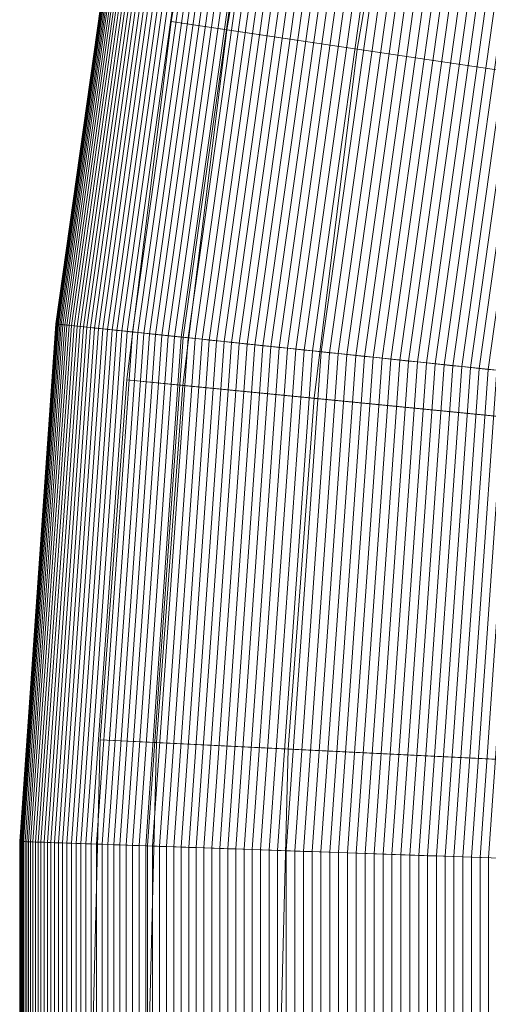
# Model space of a CAD drawing. Header units: centimetres. Extents: x -21.9 to 23.1, y -23 to 22.
# Tile 40 of 192: x -21.9 to -20.5, y -0.2 to 2.8. Entities that reach past the tile are written whole.
import ezdxf

# ---------------------------------------------------------------- set-up
doc = ezdxf.new("R2010")
doc.units = ezdxf.units.CM
doc.header["$LTSCALE"] = 2.54
doc.layers.add('Lucido design-1', color=7, linetype='Continuous')

# ---------------------------------------------------------------- blocks, each defined once
blk = doc.blocks.new('Gruppo-2-1')
at = {"color": 5, "linetype": 'Continuous', "lineweight": 9}
for points in [[(-20.2153, 6.9317, -949.2271), (-20.5558, 5.9023, -949.2271), (-8.955, 2.3832, -949.2271), (-8.8014, 2.8477, -949.2271)], [(-8.9278, 2.5802, -949.2271), (-9.1202, 1.9092, -949.2271), (-20.8637, 4.8372, -949.2271), (-20.4384, 6.3202, -949.2271)], [(-20.5558, 5.9023, -949.2271), (-20.8451, 4.8574, -949.2271), (-9.0855, 1.9118, -949.2271), (-8.955, 2.3832, -949.2271)], [(-20.8451, 4.8574, -949.2271), (-21.0822, 3.7994, -949.2271), (-9.1925, 1.4344, -949.2271), (-9.0855, 1.9118, -949.2271)], [(-9.1202, 1.9092, -949.2271), (-9.2653, 1.2265, -949.2271), (-21.1844, 3.3281, -949.2271), (-20.8637, 4.8372, -949.2271)], [(-9.0855, 1.9118, -1010.9271), (-9.1925, 1.4344, -1010.9271), (-20.6911, 3.7216, -1010.9271), (-20.4582, 4.7605, -1010.9271)], [(-20.6911, 3.7216, -1010.1271), (-20.8729, 2.6726, -1010.1271), (-21.4355, 2.7561, -1010.1271), (-21.2489, 3.8326, -1010.1271)], [(-21.2489, 3.8326, -950.1271), (-21.4355, 2.7561, -950.1271), (-21.2674, 2.7312, -950.1271), (-21.0822, 3.7994, -950.1271)], [(-21.2489, 3.8326, -1010.1271), (-21.4355, 2.7561, -1010.1271), (-21.4355, 2.7561, -950.1271), (-21.2489, 3.8326, -950.1271)], [(-21.0822, 3.7994, -949.2271), (-21.2674, 2.7312, -949.2271), (-9.276, 0.9524, -949.2271), (-9.1925, 1.4344, -949.2271)], [(-21.0822, 3.7994, -950.1271), (-21.2674, 2.7312, -950.1271), (-21.2674, 2.7312, -949.2271), (-21.0822, 3.7994, -949.2271)], [(-20.6911, 3.7216, -1010.9271), (-20.8729, 2.6726, -1010.9271), (-20.8729, 2.6726, -1010.1271), (-20.6911, 3.7216, -1010.1271)], [(-9.1925, 1.4344, -1010.9271), (-9.276, 0.9524, -1010.9271), (-20.8729, 2.6726, -1010.9271), (-20.6911, 3.7216, -1010.9271)], [(-21.5656, 3.3953, -924.0271), (-21.784, 1.8408, -924.0271), (-21.7837, 1.8408, -924.0001), (-21.5652, 3.3953, -924.0001)], [(-21.5656, 3.3953, -949.7271), (-21.784, 1.8408, -949.7271), (-21.784, 1.8408, -924.0271), (-21.5656, 3.3953, -924.0271)], [(-21.1844, 3.3281, -949.7271), (-21.3991, 1.8004, -949.7271), (-21.784, 1.8408, -949.7271), (-21.5656, 3.3953, -949.7271)], [(-21.5652, 3.3953, -924.0001), (-21.7837, 1.8408, -924.0001), (-21.7827, 1.8407, -923.9731), (-21.5643, 3.3951, -923.9731)], [(-21.5643, 3.3951, -923.9731), (-21.7827, 1.8407, -923.9731), (-21.7811, 1.8405, -923.9462), (-21.5626, 3.3948, -923.9462)], [(-21.5626, 3.3948, -923.9462), (-21.7811, 1.8405, -923.9462), (-21.7788, 1.8403, -923.9193), (-21.5603, 3.3944, -923.9193)], [(-21.5603, 3.3944, -923.9193), (-21.7788, 1.8403, -923.9193), (-21.7758, 1.84, -923.8924), (-21.5574, 3.3939, -923.8924)], [(-21.5574, 3.3939, -923.8924), (-21.7758, 1.84, -923.8924), (-21.7722, 1.8396, -923.8657), (-21.5538, 3.3933, -923.8657)], [(-21.5538, 3.3933, -923.8657), (-21.7722, 1.8396, -923.8657), (-21.7679, 1.8392, -923.839), (-21.5496, 3.3925, -923.839)], [(-21.5496, 3.3925, -923.839), (-21.7679, 1.8392, -923.839), (-21.763, 1.8386, -923.8125), (-21.5448, 3.3917, -923.8125)], [(-21.5448, 3.3917, -923.8125), (-21.763, 1.8386, -923.8125), (-21.7575, 1.8381, -923.7861), (-21.5392, 3.3907, -923.7861)], [(-21.5392, 3.3907, -923.7861), (-21.7575, 1.8381, -923.7861), (-21.7513, 1.8374, -923.7598), (-21.5331, 3.3896, -923.7598)], [(-21.5331, 3.3896, -923.7598), (-21.7513, 1.8374, -923.7598), (-21.7444, 1.8367, -923.7337), (-21.5263, 3.3884, -923.7337)], [(-21.5263, 3.3884, -923.7337), (-21.7444, 1.8367, -923.7337), (-21.7369, 1.8359, -923.7078), (-21.5189, 3.3871, -923.7078)], [(-21.5189, 3.3871, -923.7078), (-21.7369, 1.8359, -923.7078), (-21.7288, 1.835, -923.6821), (-21.5109, 3.3857, -923.6821)], [(-21.5109, 3.3857, -923.6821), (-21.7288, 1.835, -923.6821), (-21.7201, 1.8341, -923.6565), (-21.5023, 3.3842, -923.6565)], [(-21.5023, 3.3842, -923.6565), (-21.7201, 1.8341, -923.6565), (-21.7107, 1.8331, -923.6312), (-21.493, 3.3826, -923.6312)], [(-21.493, 3.3826, -923.6312), (-21.7107, 1.8331, -923.6312), (-21.7008, 1.8321, -923.6062), (-21.4831, 3.3808, -923.6062)], [(-21.4831, 3.3808, -923.6062), (-21.7008, 1.8321, -923.6062), (-21.6902, 1.831, -923.5814), (-21.4726, 3.379, -923.5814)], [(-21.4726, 3.379, -923.5814), (-21.6902, 1.831, -923.5814), (-21.679, 1.8298, -923.5568), (-21.4616, 3.377, -923.5568)], [(-21.4616, 3.377, -923.5568), (-21.679, 1.8298, -923.5568), (-21.6672, 1.8286, -923.5326), (-21.4499, 3.375, -923.5326)], [(-21.4499, 3.375, -923.5326), (-21.6672, 1.8286, -923.5326), (-21.6549, 1.8273, -923.5086), (-21.4377, 3.3728, -923.5086)], [(-21.4377, 3.3728, -923.5086), (-21.6549, 1.8273, -923.5086), (-21.6419, 1.8259, -923.485), (-21.4249, 3.3705, -923.485)], [(-21.4249, 3.3705, -923.485), (-21.6419, 1.8259, -923.485), (-21.6284, 1.8245, -923.4616), (-21.4115, 3.3682, -923.4616)], [(-21.4115, 3.3682, -923.4616), (-21.6284, 1.8245, -923.4616), (-21.6143, 1.823, -923.4387), (-21.3975, 3.3657, -923.4387)], [(-21.3975, 3.3657, -923.4387), (-21.6143, 1.823, -923.4387), (-21.5997, 1.8215, -923.416), (-21.383, 3.3632, -923.416)], [(-21.383, 3.3632, -923.416), (-21.5997, 1.8215, -923.416), (-21.5845, 1.8199, -923.3938), (-21.368, 3.3605, -923.3938)], [(-21.368, 3.3605, -923.3938), (-21.5845, 1.8199, -923.3938), (-21.5688, 1.8182, -923.3719), (-21.3524, 3.3578, -923.3719)], [(-21.3524, 3.3578, -923.3719), (-21.5688, 1.8182, -923.3719), (-21.5525, 1.8165, -923.3504), (-21.3363, 3.3549, -923.3504)], [(-21.3363, 3.3549, -923.3504), (-21.5525, 1.8165, -923.3504), (-21.5358, 1.8148, -923.3293), (-21.3197, 3.352, -923.3293)], [(-21.3197, 3.352, -923.3293), (-21.5358, 1.8148, -923.3293), (-21.5185, 1.8129, -923.3087), (-21.3026, 3.349, -923.3087)], [(-21.3026, 3.349, -923.3087), (-21.5185, 1.8129, -923.3087), (-21.5007, 1.8111, -923.2885), (-21.285, 3.3459, -923.2885)], [(-21.285, 3.3459, -923.2885), (-21.5007, 1.8111, -923.2885), (-21.4824, 1.8091, -923.2687), (-21.2669, 3.3427, -923.2687)], [(-21.2669, 3.3427, -923.2687), (-21.4824, 1.8091, -923.2687), (-21.4637, 1.8072, -923.2494), (-21.2483, 3.3394, -923.2494)], [(-21.2483, 3.3394, -923.2494), (-21.4637, 1.8072, -923.2494), (-21.4445, 1.8052, -923.2305), (-21.2293, 3.3361, -923.2305)], [(-21.2293, 3.3361, -923.2305), (-21.4445, 1.8052, -923.2305), (-21.4248, 1.8031, -923.2122), (-21.2098, 3.3326, -923.2122)], [(-21.2098, 3.3326, -923.2122), (-21.4248, 1.8031, -923.2122), (-21.4047, 1.801, -923.1943), (-21.1899, 3.3291, -923.1943)], [(-21.1899, 3.3291, -923.1943), (-21.4047, 1.801, -923.1943), (-21.3841, 1.7988, -923.1769), (-21.1696, 3.3255, -923.1769)], [(-21.1844, 3.3281, -949.2271), (-21.3991, 1.8004, -949.2271), (-21.3991, 1.8004, -949.7271), (-21.1844, 3.3281, -949.7271)], [(-9.2653, 1.2265, -949.2271), (-9.3625, 0.5353, -949.2271), (-21.3991, 1.8004, -949.2271), (-21.1844, 3.3281, -949.2271)], [(-21.1696, 3.3255, -923.1769), (-21.3841, 1.7988, -923.1769), (-21.3632, 1.7966, -923.16), (-21.1488, 3.3219, -923.16)], [(-21.1488, 3.3219, -923.16), (-21.3632, 1.7966, -923.16), (-21.3418, 1.7944, -923.1437), (-21.1277, 3.3181, -923.1437)], [(-21.1277, 3.3181, -923.1437), (-21.3418, 1.7944, -923.1437), (-21.3201, 1.7921, -923.1279), (-21.1061, 3.3143, -923.1279)], [(-21.1061, 3.3143, -923.1279), (-21.3201, 1.7921, -923.1279), (-21.2979, 1.7898, -923.1126), (-21.0842, 3.3105, -923.1126)], [(-21.0842, 3.3105, -923.1126), (-21.2979, 1.7898, -923.1126), (-21.2754, 1.7874, -923.0979), (-21.0619, 3.3065, -923.0979)], [(-21.0619, 3.3065, -923.0979), (-21.2754, 1.7874, -923.0979), (-21.2526, 1.785, -923.0837), (-21.0393, 3.3026, -923.0837)], [(-21.0393, 3.3026, -923.0837), (-21.2526, 1.785, -923.0837), (-21.2294, 1.7825, -923.0701), (-21.0163, 3.2985, -923.0701)], [(-21.0163, 3.2985, -923.0701), (-21.2294, 1.7825, -923.0701), (-21.2059, 1.7801, -923.0571), (-20.993, 3.2944, -923.0571)], [(-20.993, 3.2944, -923.0571), (-21.2059, 1.7801, -923.0571), (-21.182, 1.7776, -923.0447), (-20.9694, 3.2902, -923.0447)], [(-20.9694, 3.2902, -923.0447), (-21.182, 1.7776, -923.0447), (-21.1579, 1.775, -923.0328), (-20.9455, 3.286, -923.0328)], [(-20.9455, 3.286, -923.0328), (-21.1579, 1.775, -923.0328), (-21.1335, 1.7725, -923.0216), (-20.9214, 3.2818, -923.0216)], [(-20.9214, 3.2818, -923.0216), (-21.1335, 1.7725, -923.0216), (-21.1088, 1.7699, -923.011), (-20.8969, 3.2775, -923.011)], [(-20.8969, 3.2775, -923.011), (-21.1088, 1.7699, -923.011), (-21.0839, 1.7673, -923.0009), (-20.8723, 3.2731, -923.0009)], [(-20.8723, 3.2731, -923.0009), (-21.0839, 1.7673, -923.0009), (-21.0587, 1.7646, -922.9915), (-20.8473, 3.2687, -922.9915)], [(-20.8473, 3.2687, -922.9915), (-21.0587, 1.7646, -922.9915), (-21.0334, 1.7619, -922.9828), (-20.8222, 3.2643, -922.9828)], [(-20.8222, 3.2643, -922.9828), (-21.0334, 1.7619, -922.9828), (-21.0078, 1.7593, -922.9746), (-20.7969, 3.2598, -922.9746)], [(-20.7969, 3.2598, -922.9746), (-21.0078, 1.7593, -922.9746), (-20.982, 1.7565, -922.9671), (-20.7713, 3.2553, -922.9671)], [(-20.7713, 3.2553, -922.9671), (-20.982, 1.7565, -922.9671), (-20.956, 1.7538, -922.9602), (-20.7456, 3.2508, -922.9602)], [(-20.7456, 3.2508, -922.9602), (-20.956, 1.7538, -922.9602), (-20.9299, 1.7511, -922.954), (-20.7198, 3.2462, -922.954)], [(-20.7198, 3.2462, -922.954), (-20.9299, 1.7511, -922.954), (-20.9036, 1.7483, -922.9484), (-20.6938, 3.2416, -922.9484)], [(-20.6938, 3.2416, -922.9484), (-20.9036, 1.7483, -922.9484), (-20.8772, 1.7455, -922.9434), (-20.6676, 3.237, -922.9434)], [(-20.6676, 3.237, -922.9434), (-20.8772, 1.7455, -922.9434), (-20.8507, 1.7428, -922.9392), (-20.6414, 3.2324, -922.9392)], [(-20.6414, 3.2324, -922.9392), (-20.8507, 1.7428, -922.9392), (-20.8241, 1.74, -922.9355), (-20.615, 3.2277, -922.9355)], [(-20.615, 3.2277, -922.9355), (-20.8241, 1.74, -922.9355), (-20.7975, 1.7372, -922.9325), (-20.5886, 3.2231, -922.9325)], [(-20.5886, 3.2231, -922.9325), (-20.7975, 1.7372, -922.9325), (-20.7707, 1.7343, -922.9302), (-20.5621, 3.2184, -922.9302)], [(-20.5621, 3.2184, -922.9302), (-20.7707, 1.7343, -922.9302), (-20.7439, 1.7315, -922.9286), (-20.5356, 3.2137, -922.9286)], [(-20.5356, 3.2137, -922.9286), (-20.7439, 1.7315, -922.9286), (-20.7171, 1.7287, -922.9276), (-20.509, 3.2091, -922.9276)], [(-20.509, 3.2091, -922.9276), (-20.7171, 1.7287, -922.9276), (-20.6903, 1.7259, -922.9271), (-20.4825, 3.2044, -922.9271)], [(-20.4825, 3.2044, -922.9271), (-20.6903, 1.7259, -922.9271), (-20.4825, 3.2044, -922.9271)], [(-20.4825, 3.2044, -922.9271), (-20.6903, 1.7259, -922.9271), (-20.6903, 1.7259, -922.9271)], [(-20.4825, 3.2044, -922.9271), (-20.6903, 1.7259, -922.9271), (-20.6634, 1.7231, -922.9276), (-20.4559, 3.1997, -922.9276)], [(-20.4559, 3.1997, -922.9276), (-20.6634, 1.7231, -922.9276), (-20.6366, 1.7202, -922.9286), (-20.4293, 3.195, -922.9286)], [(-20.4293, 3.195, -922.9286), (-20.6366, 1.7202, -922.9286), (-20.6098, 1.7174, -922.9302), (-20.4028, 3.1903, -922.9302)], [(-20.4028, 3.1903, -922.9302), (-20.6098, 1.7174, -922.9302), (-20.583, 1.7146, -922.9325), (-20.3763, 3.1856, -922.9325)], [(-20.3763, 3.1856, -922.9325), (-20.583, 1.7146, -922.9325), (-20.5564, 1.7118, -922.9355), (-20.3499, 3.181, -922.9355)], [(-20.3499, 3.181, -922.9355), (-20.5564, 1.7118, -922.9355), (-20.5298, 1.709, -922.9392), (-20.3235, 3.1763, -922.9392)], [(-20.3235, 3.1763, -922.9392), (-20.5298, 1.709, -922.9392), (-20.5033, 1.7062, -922.9434), (-20.2973, 3.1717, -922.9434)], [(-20.2973, 3.1717, -922.9434), (-20.5033, 1.7062, -922.9434), (-20.4769, 1.7035, -922.9484), (-20.2712, 3.1671, -922.9484)], [(-20.2712, 3.1671, -922.9484), (-20.4769, 1.7035, -922.9484), (-20.4506, 1.7007, -922.954), (-20.2452, 3.1625, -922.954)], [(-20.8729, 2.6726, -1010.1271), (-21.0032, 1.616, -1010.1271), (-21.5693, 1.6718, -1010.1271), (-21.4355, 2.7561, -1010.1271)], [(-21.4355, 2.7561, -950.1271), (-21.5693, 1.6718, -950.1271), (-21.4002, 1.6551, -950.1271), (-21.2674, 2.7312, -950.1271)], [(-21.4355, 2.7561, -1010.1271), (-21.5693, 1.6718, -1010.1271), (-21.5693, 1.6718, -950.1271), (-21.4355, 2.7561, -950.1271)], [(-21.2674, 2.7312, -949.2271), (-21.4002, 1.6551, -949.2271), (-9.3359, 0.4669, -949.2271), (-9.276, 0.9524, -949.2271)], [(-21.2674, 2.7312, -950.1271), (-21.4002, 1.6551, -950.1271), (-21.4002, 1.6551, -949.2271), (-21.2674, 2.7312, -949.2271)], [(-20.8729, 2.6726, -1010.9271), (-21.0032, 1.616, -1010.9271), (-21.0032, 1.616, -1010.1271), (-20.8729, 2.6726, -1010.1271)], [(-9.276, 0.9524, -1010.9271), (-9.3359, 0.4669, -1010.9271), (-21.0032, 1.616, -1010.9271), (-20.8729, 2.6726, -1010.9271)], [(-21.784, 1.8408, -924.0271), (-21.8935, 0.2749, -924.0271), (-21.8932, 0.2749, -924.0001), (-21.7837, 1.8408, -924.0001)], [(-21.784, 1.8408, -949.7271), (-21.8935, 0.2749, -949.7271), (-21.8935, 0.2749, -924.0271), (-21.784, 1.8408, -924.0271)], [(-21.3991, 1.8004, -949.7271), (-21.5067, 0.2614, -949.7271), (-21.8935, 0.2749, -949.7271), (-21.784, 1.8408, -949.7271)], [(-21.7837, 1.8408, -924.0001), (-21.8932, 0.2749, -924.0001), (-21.8922, 0.2748, -923.9731), (-21.7827, 1.8407, -923.9731)], [(-21.7827, 1.8407, -923.9731), (-21.8922, 0.2748, -923.9731), (-21.8906, 0.2748, -923.9462), (-21.7811, 1.8405, -923.9462)], [(-21.7811, 1.8405, -923.9462), (-21.8906, 0.2748, -923.9462), (-21.8882, 0.2747, -923.9193), (-21.7788, 1.8403, -923.9193)], [(-21.7788, 1.8403, -923.9193), (-21.8882, 0.2747, -923.9193), (-21.8853, 0.2746, -923.8924), (-21.7758, 1.84, -923.8924)], [(-21.7758, 1.84, -923.8924), (-21.8853, 0.2746, -923.8924), (-21.8816, 0.2745, -923.8657), (-21.7722, 1.8396, -923.8657)], [(-21.7722, 1.8396, -923.8657), (-21.8816, 0.2745, -923.8657), (-21.8774, 0.2743, -923.839), (-21.7679, 1.8392, -923.839)], [(-21.7679, 1.8392, -923.839), (-21.8774, 0.2743, -923.839), (-21.8724, 0.2742, -923.8125), (-21.763, 1.8386, -923.8125)], [(-21.763, 1.8386, -923.8125), (-21.8724, 0.2742, -923.8125), (-21.8668, 0.274, -923.7861), (-21.7575, 1.8381, -923.7861)], [(-21.7575, 1.8381, -923.7861), (-21.8668, 0.274, -923.7861), (-21.8606, 0.2737, -923.7598), (-21.7513, 1.8374, -923.7598)], [(-21.7513, 1.8374, -923.7598), (-21.8606, 0.2737, -923.7598), (-21.8537, 0.2735, -923.7337), (-21.7444, 1.8367, -923.7337)], [(-21.7444, 1.8367, -923.7337), (-21.8537, 0.2735, -923.7337), (-21.8462, 0.2732, -923.7078), (-21.7369, 1.8359, -923.7078)], [(-21.7369, 1.8359, -923.7078), (-21.8462, 0.2732, -923.7078), (-21.8381, 0.273, -923.6821), (-21.7288, 1.835, -923.6821)], [(-21.7288, 1.835, -923.6821), (-21.8381, 0.273, -923.6821), (-21.8293, 0.2726, -923.6565), (-21.7201, 1.8341, -923.6565)], [(-21.7201, 1.8341, -923.6565), (-21.8293, 0.2726, -923.6565), (-21.8199, 0.2723, -923.6312), (-21.7107, 1.8331, -923.6312)], [(-21.7107, 1.8331, -923.6312), (-21.8199, 0.2723, -923.6312), (-21.8099, 0.272, -923.6062), (-21.7008, 1.8321, -923.6062)], [(-21.7008, 1.8321, -923.6062), (-21.8099, 0.272, -923.6062), (-21.7992, 0.2716, -923.5814), (-21.6902, 1.831, -923.5814)], [(-21.6902, 1.831, -923.5814), (-21.7992, 0.2716, -923.5814), (-21.788, 0.2712, -923.5568), (-21.679, 1.8298, -923.5568)], [(-21.679, 1.8298, -923.5568), (-21.788, 0.2712, -923.5568), (-21.7762, 0.2708, -923.5326), (-21.6672, 1.8286, -923.5326)], [(-21.6672, 1.8286, -923.5326), (-21.7762, 0.2708, -923.5326), (-21.7638, 0.2704, -923.5086), (-21.6549, 1.8273, -923.5086)], [(-21.6549, 1.8273, -923.5086), (-21.7638, 0.2704, -923.5086), (-21.7507, 0.2699, -923.485), (-21.6419, 1.8259, -923.485)], [(-21.6419, 1.8259, -923.485), (-21.7507, 0.2699, -923.485), (-21.7372, 0.2694, -923.4616), (-21.6284, 1.8245, -923.4616)], [(-21.6284, 1.8245, -923.4616), (-21.7372, 0.2694, -923.4616), (-21.723, 0.2689, -923.4387), (-21.6143, 1.823, -923.4387)], [(-21.6143, 1.823, -923.4387), (-21.723, 0.2689, -923.4387), (-21.7083, 0.2684, -923.416), (-21.5997, 1.8215, -923.416)], [(-21.5997, 1.8215, -923.416), (-21.7083, 0.2684, -923.416), (-21.693, 0.2679, -923.3938), (-21.5845, 1.8199, -923.3938)], [(-21.5845, 1.8199, -923.3938), (-21.693, 0.2679, -923.3938), (-21.6772, 0.2673, -923.3719), (-21.5688, 1.8182, -923.3719)], [(-21.5688, 1.8182, -923.3719), (-21.6772, 0.2673, -923.3719), (-21.6609, 0.2668, -923.3504), (-21.5525, 1.8165, -923.3504)], [(-21.5525, 1.8165, -923.3504), (-21.6609, 0.2668, -923.3504), (-21.644, 0.2662, -923.3293), (-21.5358, 1.8148, -923.3293)], [(-21.5358, 1.8148, -923.3293), (-21.644, 0.2662, -923.3293), (-21.6267, 0.2656, -923.3087), (-21.5185, 1.8129, -923.3087)], [(-21.5185, 1.8129, -923.3087), (-21.6267, 0.2656, -923.3087), (-21.6088, 0.2649, -923.2885), (-21.5007, 1.8111, -923.2885)], [(-21.5007, 1.8111, -923.2885), (-21.6088, 0.2649, -923.2885), (-21.5904, 0.2643, -923.2687), (-21.4824, 1.8091, -923.2687)], [(-21.4824, 1.8091, -923.2687), (-21.5904, 0.2643, -923.2687), (-21.5716, 0.2636, -923.2494), (-21.4637, 1.8072, -923.2494)], [(-21.4637, 1.8072, -923.2494), (-21.5716, 0.2636, -923.2494), (-21.5523, 0.263, -923.2305), (-21.4445, 1.8052, -923.2305)], [(-21.4445, 1.8052, -923.2305), (-21.5523, 0.263, -923.2305), (-21.5325, 0.2623, -923.2122), (-21.4248, 1.8031, -923.2122)], [(-21.4248, 1.8031, -923.2122), (-21.5325, 0.2623, -923.2122), (-21.5123, 0.2616, -923.1943), (-21.4047, 1.801, -923.1943)], [(-21.4047, 1.801, -923.1943), (-21.5123, 0.2616, -923.1943), (-21.4917, 0.2609, -923.1769), (-21.3841, 1.7988, -923.1769)], [(-21.3991, 1.8004, -949.2271), (-21.5067, 0.2614, -949.2271), (-21.5067, 0.2614, -949.7271), (-21.3991, 1.8004, -949.7271)], [(-9.3625, 0.5353, -949.2271), (-9.4111, -0.161, -949.2271), (-21.5067, 0.2614, -949.2271), (-21.3991, 1.8004, -949.2271)], [(-21.3841, 1.7988, -923.1769), (-21.4917, 0.2609, -923.1769), (-21.4706, 0.2601, -923.16), (-21.3632, 1.7966, -923.16)], [(-21.3632, 1.7966, -923.16), (-21.4706, 0.2601, -923.16), (-21.4492, 0.2594, -923.1437), (-21.3418, 1.7944, -923.1437)], [(-21.3418, 1.7944, -923.1437), (-21.4492, 0.2594, -923.1437), (-21.4273, 0.2586, -923.1279), (-21.3201, 1.7921, -923.1279)], [(-21.3201, 1.7921, -923.1279), (-21.4273, 0.2586, -923.1279), (-21.405, 0.2578, -923.1126), (-21.2979, 1.7898, -923.1126)], [(-21.2979, 1.7898, -923.1126), (-21.405, 0.2578, -923.1126), (-21.3824, 0.257, -923.0979), (-21.2754, 1.7874, -923.0979)], [(-21.2754, 1.7874, -923.0979), (-21.3824, 0.257, -923.0979), (-21.3595, 0.2562, -923.0837), (-21.2526, 1.785, -923.0837)], [(-21.2526, 1.785, -923.0837), (-21.3595, 0.2562, -923.0837), (-21.3362, 0.2554, -923.0701), (-21.2294, 1.7825, -923.0701)], [(-21.2294, 1.7825, -923.0701), (-21.3362, 0.2554, -923.0701), (-21.3125, 0.2546, -923.0571), (-21.2059, 1.7801, -923.0571)], [(-21.2059, 1.7801, -923.0571), (-21.3125, 0.2546, -923.0571), (-21.2886, 0.2538, -923.0447), (-21.182, 1.7776, -923.0447)], [(-21.182, 1.7776, -923.0447), (-21.2886, 0.2538, -923.0447), (-21.2643, 0.2529, -923.0328), (-21.1579, 1.775, -923.0328)], [(-21.1579, 1.775, -923.0328), (-21.2643, 0.2529, -923.0328), (-21.2398, 0.2521, -923.0216), (-21.1335, 1.7725, -923.0216)], [(-21.1335, 1.7725, -923.0216), (-21.2398, 0.2521, -923.0216), (-21.215, 0.2512, -923.011), (-21.1088, 1.7699, -923.011)], [(-21.1088, 1.7699, -923.011), (-21.215, 0.2512, -923.011), (-21.19, 0.2503, -923.0009), (-21.0839, 1.7673, -923.0009)], [(-21.0839, 1.7673, -923.0009), (-21.19, 0.2503, -923.0009), (-21.1647, 0.2494, -922.9915), (-21.0587, 1.7646, -922.9915)], [(-21.0587, 1.7646, -922.9915), (-21.1647, 0.2494, -922.9915), (-21.1392, 0.2485, -922.9828), (-21.0334, 1.7619, -922.9828)], [(-21.0334, 1.7619, -922.9828), (-21.1392, 0.2485, -922.9828), (-21.1135, 0.2476, -922.9746), (-21.0078, 1.7593, -922.9746)], [(-21.0078, 1.7593, -922.9746), (-21.1135, 0.2476, -922.9746), (-21.0876, 0.2467, -922.9671), (-20.982, 1.7565, -922.9671)], [(-20.982, 1.7565, -922.9671), (-21.0876, 0.2467, -922.9671), (-21.0615, 0.2458, -922.9602), (-20.956, 1.7538, -922.9602)], [(-20.956, 1.7538, -922.9602), (-21.0615, 0.2458, -922.9602), (-21.0352, 0.2449, -922.954), (-20.9299, 1.7511, -922.954)], [(-20.9299, 1.7511, -922.954), (-21.0352, 0.2449, -922.954), (-21.0088, 0.244, -922.9484), (-20.9036, 1.7483, -922.9484)], [(-20.9036, 1.7483, -922.9484), (-21.0088, 0.244, -922.9484), (-20.9823, 0.2431, -922.9434), (-20.8772, 1.7455, -922.9434)], [(-20.8772, 1.7455, -922.9434), (-20.9823, 0.2431, -922.9434), (-20.9557, 0.2421, -922.9392), (-20.8507, 1.7428, -922.9392)], [(-20.8507, 1.7428, -922.9392), (-20.9557, 0.2421, -922.9392), (-20.9289, 0.2412, -922.9355), (-20.8241, 1.74, -922.9355)], [(-20.8241, 1.74, -922.9355), (-20.9289, 0.2412, -922.9355), (-20.9021, 0.2403, -922.9325), (-20.7975, 1.7372, -922.9325)], [(-20.7975, 1.7372, -922.9325), (-20.9021, 0.2403, -922.9325), (-20.8753, 0.2393, -922.9302), (-20.7707, 1.7343, -922.9302)], [(-20.7707, 1.7343, -922.9302), (-20.8753, 0.2393, -922.9302), (-20.8483, 0.2384, -922.9286), (-20.7439, 1.7315, -922.9286)], [(-20.7439, 1.7315, -922.9286), (-20.8483, 0.2384, -922.9286), (-20.8214, 0.2374, -922.9276), (-20.7171, 1.7287, -922.9276)], [(-20.7171, 1.7287, -922.9276), (-20.8214, 0.2374, -922.9276), (-20.7944, 0.2365, -922.9271), (-20.6903, 1.7259, -922.9271)], [(-20.6903, 1.7259, -922.9271), (-20.7944, 0.2365, -922.9271), (-20.6903, 1.7259, -922.9271)], [(-20.6903, 1.7259, -922.9271), (-20.7944, 0.2365, -922.9271), (-20.7944, 0.2365, -922.9271)], [(-20.6903, 1.7259, -922.9271), (-20.7944, 0.2365, -922.9271), (-20.7674, 0.2356, -922.9276), (-20.6634, 1.7231, -922.9276)], [(-20.6634, 1.7231, -922.9276), (-20.7674, 0.2356, -922.9276), (-20.7405, 0.2346, -922.9286), (-20.6366, 1.7202, -922.9286)], [(-20.6366, 1.7202, -922.9286), (-20.7405, 0.2346, -922.9286), (-20.7135, 0.2337, -922.9302), (-20.6098, 1.7174, -922.9302)], [(-20.6098, 1.7174, -922.9302), (-20.7135, 0.2337, -922.9302), (-20.6867, 0.2327, -922.9325), (-20.583, 1.7146, -922.9325)], [(-20.583, 1.7146, -922.9325), (-20.6867, 0.2327, -922.9325), (-20.6599, 0.2318, -922.9355), (-20.5564, 1.7118, -922.9355)], [(-20.5564, 1.7118, -922.9355), (-20.6599, 0.2318, -922.9355), (-20.6331, 0.2309, -922.9392), (-20.5298, 1.709, -922.9392)], [(-20.5298, 1.709, -922.9392), (-20.6331, 0.2309, -922.9392), (-20.6065, 0.2299, -922.9434), (-20.5033, 1.7062, -922.9434)], [(-20.5033, 1.7062, -922.9434), (-20.6065, 0.2299, -922.9434), (-20.58, 0.229, -922.9484), (-20.4769, 1.7035, -922.9484)], [(-20.4769, 1.7035, -922.9484), (-20.58, 0.229, -922.9484), (-20.5536, 0.2281, -922.954), (-20.4506, 1.7007, -922.954)], [(-20.4506, 1.7007, -922.954), (-20.5536, 0.2281, -922.954), (-20.5273, 0.2272, -922.9602), (-20.4245, 1.698, -922.9602)], [(-21.0032, 1.616, -1010.1271), (-21.0818, 0.5543, -1010.1271), (-21.6499, 0.5822, -1010.1271), (-21.5693, 1.6718, -1010.1271)], [(-21.5693, 1.6718, -950.1271), (-21.6499, 0.5822, -950.1271), (-21.4802, 0.5739, -950.1271), (-21.4002, 1.6551, -950.1271)], [(-21.5693, 1.6718, -1010.1271), (-21.6499, 0.5822, -1010.1271), (-21.6499, 0.5822, -950.1271), (-21.5693, 1.6718, -950.1271)], [(-20.4245, 1.698, -922.9602), (-20.5273, 0.2272, -922.9602), (-20.5012, 0.2263, -922.9671), (-20.3985, 1.6952, -922.9671)], [(-20.3985, 1.6952, -922.9671), (-20.5012, 0.2263, -922.9671), (-20.4753, 0.2254, -922.9746), (-20.3727, 1.6925, -922.9746)], [(-21.4002, 1.6551, -949.2271), (-21.4802, 0.5739, -949.2271), (-9.3721, -0.021, -949.2271), (-9.3359, 0.4669, -949.2271)], [(-21.4002, 1.6551, -950.1271), (-21.4802, 0.5739, -950.1271), (-21.4802, 0.5739, -949.2271), (-21.4002, 1.6551, -949.2271)], [(-21.0032, 1.616, -1010.9271), (-21.0818, 0.5543, -1010.9271), (-21.0818, 0.5543, -1010.1271), (-21.0032, 1.616, -1010.1271)], [(-9.3359, 0.4669, -1010.9271), (-9.3721, -0.021, -1010.9271), (-21.0818, 0.5543, -1010.9271), (-21.0032, 1.616, -1010.9271)], [(-21.0818, 0.5543, -1010.1271), (-21.1085, -0.51, -1010.1271), (-21.6772, -0.51, -1010.1271), (-21.6499, 0.5822, -1010.1271)], [(-21.6499, 0.5822, -950.1271), (-21.6772, -0.51, -950.1271), (-21.5073, -0.51, -950.1271), (-21.4802, 0.5739, -950.1271)], [(-21.6499, 0.5822, -1010.1271), (-21.6772, -0.51, -1010.1271), (-21.6772, -0.51, -950.1271), (-21.6499, 0.5822, -950.1271)], [(-21.4802, 0.5739, -949.2271), (-21.5073, -0.51, -949.2271), (-9.3843, -0.51, -949.2271), (-9.3721, -0.021, -949.2271)], [(-21.4802, 0.5739, -950.1271), (-21.5073, -0.51, -950.1271), (-21.5073, -0.51, -949.2271), (-21.4802, 0.5739, -949.2271)], [(-21.0818, 0.5543, -1010.9271), (-21.1085, -0.51, -1010.9271), (-21.1085, -0.51, -1010.1271), (-21.0818, 0.5543, -1010.1271)], [(-9.3721, -0.021, -1010.9271), (-9.3843, -0.51, -1010.9271), (-21.1085, -0.51, -1010.9271), (-21.0818, 0.5543, -1010.9271)], [(-21.8935, 0.2749, -924.0271), (-21.8935, -1.2949, -924.0271), (-21.8932, -1.2949, -924.0001), (-21.8932, 0.2749, -924.0001)], [(-21.8935, 0.2749, -949.7271), (-21.8935, -1.2949, -949.7271), (-21.8935, -1.2949, -924.0271), (-21.8935, 0.2749, -924.0271)], [(-21.5067, 0.2614, -949.7271), (-21.5067, -1.2814, -949.7271), (-21.8935, -1.2949, -949.7271), (-21.8935, 0.2749, -949.7271)], [(-21.8932, 0.2749, -924.0001), (-21.8932, -1.2949, -924.0001), (-21.8922, -1.2948, -923.9731), (-21.8922, 0.2748, -923.9731)], [(-21.8922, 0.2748, -923.9731), (-21.8922, -1.2948, -923.9731), (-21.8906, -1.2948, -923.9462), (-21.8906, 0.2748, -923.9462)], [(-21.8906, 0.2748, -923.9462), (-21.8906, -1.2948, -923.9462), (-21.8882, -1.2947, -923.9193), (-21.8882, 0.2747, -923.9193)], [(-21.8882, 0.2747, -923.9193), (-21.8882, -1.2947, -923.9193), (-21.8853, -1.2946, -923.8924), (-21.8853, 0.2746, -923.8924)], [(-21.8853, 0.2746, -923.8924), (-21.8853, -1.2946, -923.8924), (-21.8816, -1.2945, -923.8657), (-21.8816, 0.2745, -923.8657)], [(-21.8816, 0.2745, -923.8657), (-21.8816, -1.2945, -923.8657), (-21.8774, -1.2943, -923.839), (-21.8774, 0.2743, -923.839)], [(-21.8774, 0.2743, -923.839), (-21.8774, -1.2943, -923.839), (-21.8724, -1.2942, -923.8125), (-21.8724, 0.2742, -923.8125)], [(-21.8724, 0.2742, -923.8125), (-21.8724, -1.2942, -923.8125), (-21.8668, -1.294, -923.7861), (-21.8668, 0.274, -923.7861)], [(-21.8668, 0.274, -923.7861), (-21.8668, -1.294, -923.7861), (-21.8606, -1.2937, -923.7598), (-21.8606, 0.2737, -923.7598)], [(-21.8606, 0.2737, -923.7598), (-21.8606, -1.2937, -923.7598), (-21.8537, -1.2935, -923.7337), (-21.8537, 0.2735, -923.7337)], [(-21.8537, 0.2735, -923.7337), (-21.8537, -1.2935, -923.7337), (-21.8462, -1.2932, -923.7078), (-21.8462, 0.2732, -923.7078)], [(-21.8462, 0.2732, -923.7078), (-21.8462, -1.2932, -923.7078), (-21.8381, -1.293, -923.6821), (-21.8381, 0.273, -923.6821)], [(-21.8381, 0.273, -923.6821), (-21.8381, -1.293, -923.6821), (-21.8293, -1.2926, -923.6565), (-21.8293, 0.2726, -923.6565)], [(-21.8293, 0.2726, -923.6565), (-21.8293, -1.2926, -923.6565), (-21.8199, -1.2923, -923.6312), (-21.8199, 0.2723, -923.6312)], [(-21.8199, 0.2723, -923.6312), (-21.8199, -1.2923, -923.6312), (-21.8099, -1.292, -923.6062), (-21.8099, 0.272, -923.6062)], [(-21.8099, 0.272, -923.6062), (-21.8099, -1.292, -923.6062), (-21.7992, -1.2916, -923.5814), (-21.7992, 0.2716, -923.5814)], [(-21.7992, 0.2716, -923.5814), (-21.7992, -1.2916, -923.5814), (-21.788, -1.2912, -923.5568), (-21.788, 0.2712, -923.5568)], [(-21.788, 0.2712, -923.5568), (-21.788, -1.2912, -923.5568), (-21.7762, -1.2908, -923.5326), (-21.7762, 0.2708, -923.5326)], [(-21.7762, 0.2708, -923.5326), (-21.7762, -1.2908, -923.5326), (-21.7638, -1.2904, -923.5086), (-21.7638, 0.2704, -923.5086)], [(-21.7638, 0.2704, -923.5086), (-21.7638, -1.2904, -923.5086), (-21.7507, -1.2899, -923.485), (-21.7507, 0.2699, -923.485)], [(-21.7507, 0.2699, -923.485), (-21.7507, -1.2899, -923.485), (-21.7372, -1.2894, -923.4616), (-21.7372, 0.2694, -923.4616)], [(-21.7372, 0.2694, -923.4616), (-21.7372, -1.2894, -923.4616), (-21.723, -1.2889, -923.4387), (-21.723, 0.2689, -923.4387)], [(-21.723, 0.2689, -923.4387), (-21.723, -1.2889, -923.4387), (-21.7083, -1.2884, -923.416), (-21.7083, 0.2684, -923.416)], [(-21.7083, 0.2684, -923.416), (-21.7083, -1.2884, -923.416), (-21.693, -1.2879, -923.3938), (-21.693, 0.2679, -923.3938)], [(-21.693, 0.2679, -923.3938), (-21.693, -1.2879, -923.3938), (-21.6772, -1.2873, -923.3719), (-21.6772, 0.2673, -923.3719)], [(-21.6772, 0.2673, -923.3719), (-21.6772, -1.2873, -923.3719), (-21.6609, -1.2868, -923.3504), (-21.6609, 0.2668, -923.3504)], [(-21.6609, 0.2668, -923.3504), (-21.6609, -1.2868, -923.3504), (-21.644, -1.2862, -923.3293), (-21.644, 0.2662, -923.3293)], [(-21.644, 0.2662, -923.3293), (-21.644, -1.2862, -923.3293), (-21.6267, -1.2856, -923.3087), (-21.6267, 0.2656, -923.3087)], [(-21.6267, 0.2656, -923.3087), (-21.6267, -1.2856, -923.3087), (-21.6088, -1.2849, -923.2885), (-21.6088, 0.2649, -923.2885)], [(-21.6088, 0.2649, -923.2885), (-21.6088, -1.2849, -923.2885), (-21.5904, -1.2843, -923.2687), (-21.5904, 0.2643, -923.2687)], [(-21.5904, 0.2643, -923.2687), (-21.5904, -1.2843, -923.2687), (-21.5716, -1.2836, -923.2494), (-21.5716, 0.2636, -923.2494)], [(-21.5716, 0.2636, -923.2494), (-21.5716, -1.2836, -923.2494), (-21.5523, -1.283, -923.2305), (-21.5523, 0.263, -923.2305)], [(-21.5523, 0.263, -923.2305), (-21.5523, -1.283, -923.2305), (-21.5325, -1.2823, -923.2122), (-21.5325, 0.2623, -923.2122)], [(-21.5325, 0.2623, -923.2122), (-21.5325, -1.2823, -923.2122), (-21.5123, -1.2816, -923.1943), (-21.5123, 0.2616, -923.1943)], [(-21.5123, 0.2616, -923.1943), (-21.5123, -1.2816, -923.1943), (-21.4917, -1.2809, -923.1769), (-21.4917, 0.2609, -923.1769)], [(-21.5067, 0.2614, -949.2271), (-21.5067, -1.2814, -949.2271), (-21.5067, -1.2814, -949.7271), (-21.5067, 0.2614, -949.7271)], [(-9.4111, -0.161, -949.2271), (-9.4111, -0.859, -949.2271), (-21.5067, -1.2814, -949.2271), (-21.5067, 0.2614, -949.2271)], [(-21.4917, 0.2609, -923.1769), (-21.4917, -1.2809, -923.1769), (-21.4706, -1.2801, -923.16), (-21.4706, 0.2601, -923.16)], [(-21.4706, 0.2601, -923.16), (-21.4706, -1.2801, -923.16), (-21.4492, -1.2794, -923.1437), (-21.4492, 0.2594, -923.1437)], [(-21.4492, 0.2594, -923.1437), (-21.4492, -1.2794, -923.1437), (-21.4273, -1.2786, -923.1279), (-21.4273, 0.2586, -923.1279)], [(-21.4273, 0.2586, -923.1279), (-21.4273, -1.2786, -923.1279), (-21.405, -1.2778, -923.1126), (-21.405, 0.2578, -923.1126)], [(-21.405, 0.2578, -923.1126), (-21.405, -1.2778, -923.1126), (-21.3824, -1.277, -923.0979), (-21.3824, 0.257, -923.0979)], [(-21.3824, 0.257, -923.0979), (-21.3824, -1.277, -923.0979), (-21.3595, -1.2762, -923.0837), (-21.3595, 0.2562, -923.0837)], [(-21.3595, 0.2562, -923.0837), (-21.3595, -1.2762, -923.0837), (-21.3362, -1.2754, -923.0701), (-21.3362, 0.2554, -923.0701)], [(-21.3362, 0.2554, -923.0701), (-21.3362, -1.2754, -923.0701), (-21.3125, -1.2746, -923.0571), (-21.3125, 0.2546, -923.0571)], [(-21.3125, 0.2546, -923.0571), (-21.3125, -1.2746, -923.0571), (-21.2886, -1.2738, -923.0447), (-21.2886, 0.2538, -923.0447)], [(-21.2886, 0.2538, -923.0447), (-21.2886, -1.2738, -923.0447), (-21.2643, -1.2729, -923.0328), (-21.2643, 0.2529, -923.0328)], [(-21.2643, 0.2529, -923.0328), (-21.2643, -1.2729, -923.0328), (-21.2398, -1.2721, -923.0216), (-21.2398, 0.2521, -923.0216)], [(-21.2398, 0.2521, -923.0216), (-21.2398, -1.2721, -923.0216), (-21.215, -1.2712, -923.011), (-21.215, 0.2512, -923.011)], [(-21.215, 0.2512, -923.011), (-21.215, -1.2712, -923.011), (-21.19, -1.2703, -923.0009), (-21.19, 0.2503, -923.0009)], [(-21.19, 0.2503, -923.0009), (-21.19, -1.2703, -923.0009), (-21.1647, -1.2694, -922.9915), (-21.1647, 0.2494, -922.9915)], [(-21.1647, 0.2494, -922.9915), (-21.1647, -1.2694, -922.9915), (-21.1392, -1.2685, -922.9828), (-21.1392, 0.2485, -922.9828)], [(-21.1392, 0.2485, -922.9828), (-21.1392, -1.2685, -922.9828), (-21.1135, -1.2676, -922.9746), (-21.1135, 0.2476, -922.9746)], [(-21.1135, 0.2476, -922.9746), (-21.1135, -1.2676, -922.9746), (-21.0876, -1.2667, -922.9671), (-21.0876, 0.2467, -922.9671)], [(-21.0876, 0.2467, -922.9671), (-21.0876, -1.2667, -922.9671), (-21.0615, -1.2658, -922.9602), (-21.0615, 0.2458, -922.9602)], [(-21.0615, 0.2458, -922.9602), (-21.0615, -1.2658, -922.9602), (-21.0352, -1.2649, -922.954), (-21.0352, 0.2449, -922.954)], [(-21.0352, 0.2449, -922.954), (-21.0352, -1.2649, -922.954), (-21.0088, -1.264, -922.9484), (-21.0088, 0.244, -922.9484)], [(-21.0088, 0.244, -922.9484), (-21.0088, -1.264, -922.9484), (-20.9823, -1.2631, -922.9434), (-20.9823, 0.2431, -922.9434)], [(-20.9823, 0.2431, -922.9434), (-20.9823, -1.2631, -922.9434), (-20.9557, -1.2621, -922.9392), (-20.9557, 0.2421, -922.9392)], [(-20.9557, 0.2421, -922.9392), (-20.9557, -1.2621, -922.9392), (-20.9289, -1.2612, -922.9355), (-20.9289, 0.2412, -922.9355)], [(-20.9289, 0.2412, -922.9355), (-20.9289, -1.2612, -922.9355), (-20.9021, -1.2603, -922.9325), (-20.9021, 0.2403, -922.9325)], [(-20.9021, 0.2403, -922.9325), (-20.9021, -1.2603, -922.9325), (-20.8753, -1.2593, -922.9302), (-20.8753, 0.2393, -922.9302)], [(-20.8753, 0.2393, -922.9302), (-20.8753, -1.2593, -922.9302), (-20.8483, -1.2584, -922.9286), (-20.8483, 0.2384, -922.9286)], [(-20.8483, 0.2384, -922.9286), (-20.8483, -1.2584, -922.9286), (-20.8214, -1.2574, -922.9276), (-20.8214, 0.2374, -922.9276)], [(-20.8214, 0.2374, -922.9276), (-20.8214, -1.2574, -922.9276), (-20.7944, -1.2565, -922.9271), (-20.7944, 0.2365, -922.9271)], [(-20.7944, 0.2365, -922.9271), (-20.7944, -1.2565, -922.9271), (-20.7944, 0.2365, -922.9271)], [(-20.7944, 0.2365, -922.9271), (-20.7944, -1.2565, -922.9271), (-20.7944, -1.2565, -922.9271)], [(-20.7944, 0.2365, -922.9271), (-20.7944, -1.2565, -922.9271), (-20.7674, -1.2556, -922.9276), (-20.7674, 0.2356, -922.9276)], [(-20.7674, 0.2356, -922.9276), (-20.7674, -1.2556, -922.9276), (-20.7405, -1.2546, -922.9286), (-20.7405, 0.2346, -922.9286)], [(-20.7405, 0.2346, -922.9286), (-20.7405, -1.2546, -922.9286), (-20.7135, -1.2537, -922.9302), (-20.7135, 0.2337, -922.9302)], [(-20.7135, 0.2337, -922.9302), (-20.7135, -1.2537, -922.9302), (-20.6867, -1.2527, -922.9325), (-20.6867, 0.2327, -922.9325)], [(-20.6867, 0.2327, -922.9325), (-20.6867, -1.2527, -922.9325), (-20.6599, -1.2518, -922.9355), (-20.6599, 0.2318, -922.9355)], [(-20.6599, 0.2318, -922.9355), (-20.6599, -1.2518, -922.9355), (-20.6331, -1.2509, -922.9392), (-20.6331, 0.2309, -922.9392)], [(-20.6331, 0.2309, -922.9392), (-20.6331, -1.2509, -922.9392), (-20.6065, -1.2499, -922.9434), (-20.6065, 0.2299, -922.9434)], [(-20.6065, 0.2299, -922.9434), (-20.6065, -1.2499, -922.9434), (-20.58, -1.249, -922.9484), (-20.58, 0.229, -922.9484)], [(-20.58, 0.229, -922.9484), (-20.58, -1.249, -922.9484), (-20.5536, -1.2481, -922.954), (-20.5536, 0.2281, -922.954)], [(-20.5536, 0.2281, -922.954), (-20.5536, -1.2481, -922.954), (-20.5273, -1.2472, -922.9602), (-20.5273, 0.2272, -922.9602)], [(-20.5273, 0.2272, -922.9602), (-20.5273, -1.2472, -922.9602), (-20.5012, -1.2463, -922.9671), (-20.5012, 0.2263, -922.9671)], [(-20.5012, 0.2263, -922.9671), (-20.5012, -1.2463, -922.9671), (-20.4753, -1.2454, -922.9746), (-20.4753, 0.2254, -922.9746)]]:
    blk.add_3dface(points, dxfattribs=at)

msp = doc.modelspace()

# ---------------------------------------------------------------- block references
at = {"layer": 'Lucido design-1', "color": 5, "true_color": 0x0000ff}
msp.add_blockref('Gruppo-2-1', (0, 0), dxfattribs=at)

doc.saveas('drawing.dxf')
